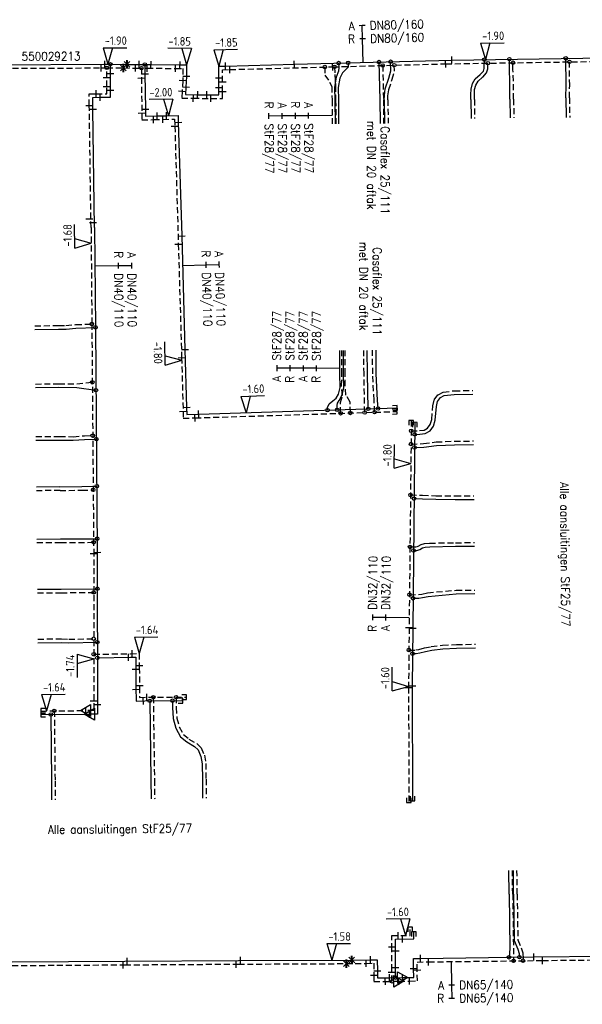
# Model space of a CAD drawing. Header units: millimetres. Extents: x 0 to 118212815, y 0 to 488348790.
# Tile 63 of 143: x 116949411 to 117009046, y 484516855 to 484621191. Entities that reach past the tile are written whole.
import ezdxf
from ezdxf.enums import TextEntityAlignment as Align

# ---------------------------------------------------------------- set-up
doc = ezdxf.new("R2010")
doc.units = ezdxf.units.MM
doc.header["$LTSCALE"] = 200
doc.linetypes.add('HIDDEN2', pattern=[4.7625, 3.175, -1.5875])
for name, color, linetype in [('WW-C-AFSLUITER', 7, 'Continuous'), ('WW-C-mof', 7, 'Continuous'), ('WW-C-tstuk', 7, 'Continuous'), ('WW-C-VERLOOP', 7, 'Continuous'), ('WW-I-diam', 7, 'Continuous'), ('WW-I-info', 7, 'Continuous'), ('WW-I-NAP', 7, 'Continuous'), ('WW-L-aanvoer', 3, 'Continuous'), ('WW-L-retour', 3, 'HIDDEN2')]:
    doc.layers.add(name, color=color, linetype=linetype)
doc.styles.add('DIN17', font='ROMANS.SHX', dxfattribs={"width": 0.9})
doc.styles.add('ISOCP', font='ISOCP.SHX')

# ---------------------------------------------------------------- blocks, each defined once
blk = doc.blocks.new('LR-mof')
at = {"color": 0, "linetype": 'ByBlock', "lineweight": -2}
blk.add_line((0, -0.75), (0, 0.75), dxfattribs=at)
blk = doc.blocks.new('LR-tsb')
blk.add_circle((0, 0), 0.375)
blk = doc.blocks.new('nap1')
at = {"color": 0, "linetype": 'Continuous', "lineweight": -3}
for p, q in [((-1, 3.5), (0, 0)), ((-1, 3.5), (4, 3.5)), ((1, 3.5), (0, 0))]:
    blk.add_line(p, q, dxfattribs=at)
at = {"color": 0, "linetype": 'Continuous', "lineweight": -3, "style": 'ISOCP'}
for tag, p in [('*1', (1.7, 5)), ('*2', (4, 1.5))]:
    blk.add_attdef(tag, text='', height=1.8, dxfattribs=at).set_placement(p, align=Align.MIDDLE)
blk = doc.blocks.new('LR-hyp')
at = {"color": 7, "linetype": 'ByBlock', "lineweight": -3, "style": 'DIN17', "width": 0.9}
blk.add_attdef('*1', text='', height=1.8, dxfattribs=at).set_placement((0, 0), align=Align.MIDDLE)
at = {"color": 7, "linetype": 'ByBlock', "lineweight": -2, "style": 'DIN17', "width": 0.9, "flags": 1}
blk.add_attdef('*2', text='', height=1.8, dxfattribs=at).set_placement((0, -5), align=Align.MIDDLE)
blk = doc.blocks.new('LR-VERL')
at = {"color": 0, "linetype": 'ByBlock', "lineweight": -2}
blk.add_lwpolyline([(1.08, 0), (-1.08, -1.25), (-1.08, 1.25)], close=True, dxfattribs=at)
blk = doc.blocks.new('LR-smof')
at = {"color": 0, "linetype": 'ByBlock', "lineweight": -2}
blk.add_lwpolyline([(1, 0.5), (0, 0.5), (0, -0.5), (1, -0.5)], dxfattribs=at)
blk = doc.blocks.new('nap2')
at = {"color": 0, "linetype": 'Continuous', "lineweight": -3}
for p, q in [((1, 3.5), (-4, 3.5)), ((-1, 3.5), (0, 0)), ((1, 3.5), (0, 0))]:
    blk.add_line(p, q, dxfattribs=at)
at = {"color": 0, "linetype": 'Continuous', "lineweight": -3, "style": 'ISOCP'}
for tag, p in [('*1', (-1.5, 5)), ('*2', (-4, 1.5))]:
    blk.add_attdef(tag, text='', height=1.8, dxfattribs=at).set_placement(p, align=Align.MIDDLE)
blk = doc.blocks.new('LR-AFS-NB')
at = {"color": 0, "lineweight": -3}
for p, q in [((-1, -1), (1, 1)), ((-1, 1), (1, -1))]:
    blk.add_line(p, q, dxfattribs=at)
at = {"color": 0, "lineweight": -3, "const_width": 0.7}
blk.add_lwpolyline([(0, -1.5), (0, 1.5)], dxfattribs=at)
at = {"color": 7, "linetype": 'ByBlock', "lineweight": -2, "style": 'DIN17', "flags": 1}
for tag, height, width, p in [('*1', 2.5, 0.9, (0, 5)), ('*2', 1.8, 0.3, (4.5, 1.5))]:
    blk.add_attdef(tag, text='', height=height, dxfattribs=dict(at, width=width)).set_placement(p, align=Align.MIDDLE)
at = {"color": 0, "linetype": 'ByBlock', "lineweight": -2, "style": 'DIN17', "width": 0.3, "flags": 1}
for tag, p in [('OCODE', (-7.5, -2.5)), ('NCODE', (-2.5, -2.5)), ('BC', (2.5, -2.5)), ('RK', (7.5, -2.5)), ('FABR', (-7.5, -7.5)), ('ST', (-7.5, -5)), ('VCODE', (-2.5, -5)), ('TYPE', (-2.5, -7.5)), ('OPBOUW', (2.5, -7.5)), ('NIVO', (2.5, -5)), ('BEDIEN', (7.5, -7.5)), ('IMM', (7.5, -5)), ('VERTR', (-7.5, -10)), ('OPBLEN', (-2.5, -10)), ('HULPST', (2.5, -10)), ('VERLSP', (7.5, -10)), ('BORDL', (-7.5, -15)), ('DEKM', (-7.5, -12.5)), ('PDATUM', (-2.5, -12.5)), ('BORDX', (-2.5, -15)), ('BORDY', (2.5, -15)), ('OPM', (2.5, -12.5)), ('BORDZ', (7.5, -15)), ('BORD', (7.5, -12.5))]:
    blk.add_attdef(tag, text='', height=1.8, dxfattribs=at).set_placement(p, align=Align.MIDDLE)
blk = doc.blocks.new('LR-DIAB2')
at = {"color": 0, "linetype": 'Continuous', "lineweight": -3}
blk.add_line((0, 5), (0, 7.8), dxfattribs=at)
at = {"color": 0, "lineweight": -3}
blk.add_line((0, 0), (0, 5), dxfattribs=at)
for points in [[(0.61, 7.8), (0, 7.8), (-0.61, 7.8)], [(0.61, 5), (0, 5), (-0.61, 5)]]:
    blk.add_lwpolyline(points, dxfattribs=at)
at = {"color": 1, "lineweight": -3, "style": 'DIN17', "width": 0.9}
for tag, p in [('*1', (-1.61, 7.8)), ('*2', (-1.61, 5.02))]:
    blk.add_attdef(tag, text='', height=1.8, dxfattribs=at).set_placement(p, align=Align.MIDDLE_RIGHT)
for tag, p in [('*11', (1.61, 7.8)), ('*12', (1.61, 5))]:
    blk.add_attdef(tag, text='', height=1.8, dxfattribs=at).set_placement(p, align=Align.MIDDLE_LEFT)
blk = doc.blocks.new('LR-DIAO2')
at = {"color": 0, "lineweight": -3}
blk.add_line((0, 0), (0, -5), dxfattribs=at)
at = {"color": 0, "linetype": 'Continuous', "lineweight": -3}
blk.add_line((0, -5), (0, -7.8), dxfattribs=at)
at = {"color": 0, "lineweight": -3}
for points in [[(0.61, -5), (0, -5), (-0.61, -5)], [(0.61, -7.8), (0, -7.8), (-0.61, -7.8)]]:
    blk.add_lwpolyline(points, dxfattribs=at)
at = {"color": 1, "lineweight": -3, "style": 'DIN17', "width": 0.9}
for tag, p in [('*1', (-1.61, -5)), ('*2', (-1.61, -7.78))]:
    blk.add_attdef(tag, text='', height=1.8, dxfattribs=at).set_placement(p, align=Align.MIDDLE_RIGHT)
for tag, p in [('*11', (1.61, -5)), ('*12', (1.61, -7.8))]:
    blk.add_attdef(tag, text='', height=1.8, dxfattribs=at).set_placement(p, align=Align.MIDDLE_LEFT)
blk = doc.blocks.new('LR-DIAB4')
at = {"color": 0, "linetype": 'Continuous', "lineweight": -3}
for p, q in [((0, 10.6), (0, 13.4)), ((0, 7.8), (0, 10.6)), ((0, 5), (0, 7.8))]:
    blk.add_line(p, q, dxfattribs=at)
at = {"color": 0, "lineweight": -3}
blk.add_line((0, 0), (0, 5), dxfattribs=at)
for points in [[(0.61, 13.4), (0, 13.4), (-0.61, 13.4)], [(0.61, 10.6), (0, 10.6), (-0.61, 10.6)], [(0.61, 7.8), (0, 7.8), (-0.61, 7.8)], [(0.61, 5), (0, 5), (-0.61, 5)]]:
    blk.add_lwpolyline(points, dxfattribs=at)
at = {"color": 1, "lineweight": -3, "style": 'DIN17', "width": 0.9}
for tag, p in [('*1', (-1.61, 13.4)), ('*2', (-1.61, 10.62)), ('*3', (-1.61, 7.82)), ('*4', (-1.61, 5.02))]:
    blk.add_attdef(tag, text='', height=1.8, dxfattribs=at).set_placement(p, align=Align.MIDDLE_RIGHT)
for tag, p in [('*11', (1.61, 13.4)), ('*12', (1.61, 10.6)), ('*13', (1.61, 7.8)), ('*14', (1.61, 5))]:
    blk.add_attdef(tag, text='', height=1.8, dxfattribs=at).set_placement(p, align=Align.MIDDLE_LEFT)
blk = doc.blocks.new('LR-DIAO4')
at = {"color": 0, "lineweight": -3}
blk.add_line((0, 0), (0, -5), dxfattribs=at)
at = {"color": 0, "linetype": 'Continuous', "lineweight": -3}
for p, q in [((0, -5), (0, -7.8)), ((0, -7.8), (0, -10.6)), ((0, -10.6), (0, -13.4))]:
    blk.add_line(p, q, dxfattribs=at)
at = {"color": 0, "lineweight": -3}
for points in [[(0.61, -5), (0, -5), (-0.61, -5)], [(0.61, -7.8), (0, -7.8), (-0.61, -7.8)], [(0.61, -10.6), (0, -10.6), (-0.61, -10.6)], [(0.61, -13.4), (0, -13.4), (-0.61, -13.4)]]:
    blk.add_lwpolyline(points, dxfattribs=at)
at = {"color": 1, "lineweight": -3, "style": 'DIN17', "width": 0.9}
for tag, p in [('*1', (-1.61, -5)), ('*2', (-1.61, -7.78)), ('*3', (-1.61, -10.58)), ('*4', (-1.61, -13.38))]:
    blk.add_attdef(tag, text='', height=1.8, dxfattribs=at).set_placement(p, align=Align.MIDDLE_RIGHT)
for tag, p in [('*11', (1.61, -5)), ('*12', (1.61, -7.8)), ('*13', (1.61, -10.6)), ('*14', (1.61, -13.4))]:
    blk.add_attdef(tag, text='', height=1.8, dxfattribs=at).set_placement(p, align=Align.MIDDLE_LEFT)

msp = doc.modelspace()

# ---------------------------------------------------------------- linework, layer by layer
at = {"layer": 'WW-L-aanvoer'}
for p, q in [((116978522, 484616468), (116995223, 484616911)), ((116995223, 484616911), (117031223, 484617470)), ((116998652, 484616031), (116998663, 484616964)), ((117001315, 484615892), (117001315, 484617006)), ((117007328, 484614236), (117007292, 484617098)), ((116940674, 484616382), (116958326, 484616464)), ((116958326, 484616464), (116959025, 484616467)), ((116959026, 484615504), (116959025, 484616467)), ((116959025, 484616467), (116960778, 484616453)), ((116960778, 484616453), (116962073, 484616443)), ((116962073, 484616443), (116963328, 484616430)), ((116962681, 484616437), (116962692, 484615466)), ((116963328, 484616430), (116966403, 484616399)), ((116966403, 484616399), (116967093, 484616392)), ((116967093, 484616392), (116967081, 484615175)), ((116970532, 484616255), (116971226, 484616274)), ((116970533, 484615041), (116970532, 484616255)), ((116971226, 484616274), (116978522, 484616468)), ((116983222, 484616130), (116983202, 484615730)), ((116983217, 484616593), (116983222, 484616130)), ((116984233, 484616159), (116983622, 484615550)), ((116984230, 484616620), (116984233, 484616159)), ((116987490, 484616706), (116987583, 484612702)), ((116988764, 484615781), (116988726, 484616739)), ((116998560, 484615748), (116998652, 484616031)), ((117001369, 484614677), (117001315, 484615892)), ((116959030, 484613715), (116959026, 484615504)), ((116962692, 484615466), (116962734, 484611717)), ((116967081, 484615175), (116967028, 484614027)), ((116970535, 484614022), (116970533, 484615041)), ((116982968, 484615111), (116982794, 484614028)), ((116983202, 484615730), (116982968, 484615111)), ((116983333, 484614991), (116983173, 484613995)), ((116983622, 484615550), (116983333, 484614991)), ((116988159, 484613878), (116988536, 484614989)), ((116988536, 484614989), (116988764, 484615781)), ((116997400, 484614418), (116997706, 484614920)), ((116997706, 484614920), (116998231, 484615377)), ((116998231, 484615377), (116998560, 484615748)), ((116967028, 484614027), (116966993, 484613250)), ((116970535, 484613233), (116970535, 484614022)), ((116982794, 484614028), (116982808, 484612654)), ((116983173, 484613995), (116983187, 484612658)), ((116988064, 484613166), (116988159, 484613878)), ((116997225, 484613277), (116997259, 484613841)), ((116997259, 484613841), (116997400, 484614418)), ((117001380, 484612775), (117001369, 484614677)), ((117007311, 484612921), (117007328, 484614236)), ((116957171, 484612964), (116957929, 484612966)), ((116957171, 484611707), (116957171, 484612964)), ((116957929, 484612966), (116959036, 484612976)), ((116959036, 484612976), (116959030, 484613715)), ((116966993, 484613250), (116968276, 484613237)), ((116968276, 484613237), (116969231, 484613235)), ((116969231, 484613235), (116970535, 484613233)), ((116987583, 484612702), (116987608, 484610202)), ((116988056, 484612707), (116988064, 484613166)), ((116988056, 484612707), (116988084, 484610207)), ((116997233, 484612733), (116997225, 484613277)), ((116997233, 484612733), (116997252, 484610733)), ((117001380, 484612775), (117001404, 484610775)), ((117007311, 484612921), (117007329, 484610835)), ((116957354, 484599167), (116957171, 484611707)), ((116962734, 484611717), (116962742, 484610960)), ((116982808, 484612654), (116982834, 484610154)), ((116983187, 484612658), (116983213, 484610158)), ((116962742, 484610960), (116963982, 484610989)), ((116963982, 484610989), (116964967, 484611011)), ((116964967, 484611011), (116966202, 484611039)), ((116966202, 484611039), (116966223, 484610320)), ((116966223, 484610320), (116966581, 484598279)), ((116957354, 484599167), (116957441, 484588584)), ((116966581, 484598279), (116966932, 484586237)), ((116951013, 484588363), (116953512, 484588405)), ((116953512, 484588405), (116954322, 484588411)), ((116954322, 484588411), (116955377, 484588498)), ((116955377, 484588498), (116957441, 484588584)), ((116957441, 484588584), (116957634, 484564960)), ((116966932, 484586237), (116967098, 484580111)), ((116983350, 484583623), (116983358, 484586123)), ((116983730, 484583627), (116983738, 484586127)), ((116986287, 484583653), (116986256, 484586153)), ((116987210, 484583662), (116987189, 484586162)), ((116983381, 484582221), (116983350, 484583623)), ((116983762, 484582179), (116983730, 484583627)), ((116986357, 484579955), (116986287, 484583653)), ((116987353, 484580882), (116987210, 484583662)), ((116951075, 484582205), (116953575, 484582236)), ((116953575, 484582236), (116955463, 484582215)), ((116955463, 484582215), (116957495, 484581933)), ((116982958, 484581081), (116983208, 484581512)), ((116983208, 484581512), (116983381, 484582221)), ((116983564, 484581369), (116983762, 484582179)), ((116994414, 484581364), (116995454, 484581491)), ((116995454, 484581491), (116997454, 484581511)), ((116982041, 484580103), (116982199, 484580478)), ((116982199, 484580478), (116982617, 484580818)), ((116982617, 484580818), (116982958, 484581081)), ((116983060, 484580292), (116983105, 484580547)), ((116983105, 484580547), (116983267, 484580856)), ((116983267, 484580856), (116983564, 484581369)), ((116987394, 484579987), (116987353, 484580882)), ((116993576, 484580197), (116993710, 484580749)), ((116993710, 484580749), (116994005, 484581151)), ((116994005, 484581151), (116994414, 484581364)), ((116967098, 484580111), (116967119, 484579352)), ((116967119, 484579352), (116968390, 484579387)), ((116968390, 484579387), (116989446, 484580052)), ((116982044, 484579818), (116982041, 484580103)), ((116983063, 484580072), (116983060, 484580292)), ((116983065, 484579851), (116983063, 484580072)), ((116993462, 484578772), (116993576, 484580197)), ((116991293, 484578523), (116991065, 484556680)), ((116993283, 484578130), (116993462, 484578772)), ((116991280, 484577253), (116991824, 484577265)), ((116991824, 484577265), (116992384, 484577341)), ((116992384, 484577341), (116992909, 484577615)), ((116992909, 484577615), (116993283, 484578130)), ((116951131, 484576631), (116953631, 484576643)), ((116953631, 484576643), (116955094, 484576621)), ((116955094, 484576621), (116956288, 484576716)), ((116956288, 484576716), (116957538, 484576749)), ((116991265, 484575861), (116992233, 484575897)), ((116992233, 484575897), (116993595, 484576067)), ((116993595, 484576067), (116995508, 484576149)), ((116995508, 484576149), (116997508, 484576170)), ((116953681, 484571682), (116951181, 484571657)), ((116953681, 484571682), (116956000, 484571711)), ((116956000, 484571711), (116957579, 484571762)), ((116991209, 484570444), (116992093, 484570434)), ((116992093, 484570434), (116993508, 484570370)), ((116993508, 484570370), (116995567, 484570350)), ((116995567, 484570350), (116997567, 484570365)), ((116951237, 484566158), (116953736, 484566183)), ((116953736, 484566183), (116957624, 484566191)), ((116957634, 484564960), (116957645, 484547603)), ((116991151, 484564943), (116991522, 484564943)), ((116991522, 484564943), (116991809, 484565045)), ((116991809, 484565045), (116992098, 484565217)), ((116992098, 484565217), (116992390, 484565295)), ((116992390, 484565295), (116992885, 484565349)), ((116992885, 484565349), (116995618, 484565386)), ((116995618, 484565386), (116997617, 484565408)), ((116951291, 484560834), (116953791, 484560847)), ((116953791, 484560847), (116957637, 484560894)), ((116991099, 484559880), (116991723, 484559888)), ((116991723, 484559888), (116992091, 484559953)), ((116992091, 484559953), (116992711, 484560086)), ((116992711, 484560086), (116995668, 484560351)), ((116995668, 484560351), (116997667, 484560372)), ((116991065, 484556680), (116991012, 484550579)), ((116951348, 484555174), (116953847, 484555203)), ((116953847, 484555203), (116954611, 484555155)), ((116954611, 484555155), (116957640, 484555229)), ((116992413, 484554253), (116993079, 484554389)), ((116993079, 484554389), (116994255, 484554521)), ((116994255, 484554521), (116995727, 484554607)), ((116995727, 484554607), (116997725, 484554630)), ((116957642, 484553576), (116961148, 484553624)), ((116961148, 484553624), (116961709, 484553632)), ((116961709, 484553632), (116961710, 484552551)), ((116991042, 484554019), (116991443, 484554020)), ((116991443, 484554020), (116991821, 484554091)), ((116991821, 484554091), (116992413, 484554253)), ((116961710, 484552551), (116961730, 484550451)), ((116961730, 484550451), (116961744, 484548994)), ((116991012, 484550579), (116991037, 484538424)), ((116961744, 484548994), (116962675, 484549003)), ((116962675, 484549003), (116966710, 484549032)), ((116963194, 484549007), (116963311, 484540636)), ((116965610, 484549024), (116965615, 484548296)), ((116965615, 484548296), (116965693, 484547124)), ((116951655, 484547555), (116956786, 484547603)), ((116952707, 484547564), (116952778, 484540530)), ((116957645, 484547603), (116956786, 484547603)), ((116965693, 484547124), (116965970, 484546108)), ((116965970, 484546108), (116966471, 484545214)), ((116966471, 484545214), (116967134, 484544656)), ((116967134, 484544656), (116967943, 484544175)), ((116967943, 484544175), (116968334, 484543806)), ((116968334, 484543806), (116968619, 484543128)), ((116968619, 484543128), (116968767, 484542338)), ((116968767, 484542338), (116968779, 484540691)), ((116952778, 484540530), (116952798, 484538529)), ((116963311, 484540636), (116963338, 484538636)), ((116968779, 484540691), (116968794, 484538691)), ((117001284, 484528524), (117001274, 484531019)), ((117001764, 484528527), (117001742, 484531024)), ((117001284, 484528524), (117001366, 484522778)), ((117001764, 484528527), (117001834, 484523601)), ((116991191, 484523790), (116991178, 484524548)), ((116989228, 484523756), (116991191, 484523790)), ((116989246, 484522713), (116989228, 484523756)), ((117001834, 484523601), (117002224, 484522706)), ((116989233, 484520463), (116989246, 484522713)), ((117001366, 484522778), (117001280, 484521836)), ((117002224, 484522706), (117002369, 484522249)), ((117002369, 484522249), (117002376, 484521849)), ((117003895, 484521868), (117015924, 484521992)), ((116948601, 484521342), (116960564, 484521420)), ((116960564, 484521420), (116972586, 484521492)), ((116972586, 484521492), (116984618, 484521550)), ((116984618, 484521550), (116986595, 484521576)), ((116986595, 484521576), (116987316, 484521585)), ((116987316, 484521585), (116987330, 484520392)), ((116991140, 484521705), (116991894, 484521718)), ((116991159, 484520649), (116991140, 484521705)), ((116991894, 484521718), (117003895, 484521868)), ((116987330, 484520392), (116987339, 484519645)), ((116989246, 484519675), (116989233, 484520463)), ((116991175, 484519709), (116991159, 484520649)), ((116987339, 484519645), (116988619, 484519665)), ((116988619, 484519665), (116990008, 484519688)), ((116990008, 484519688), (116991175, 484519709))]:
    msp.add_line(p, q, dxfattribs=at)
at = {"layer": 'WW-L-retour'}
for p, q in [((116994567, 484616516), (117030626, 484617087)), ((116941029, 484616004), (116958045, 484616083)), ((116958045, 484616083), (116958645, 484616085)), ((116958647, 484615054), (116958645, 484616085)), ((116958645, 484616085), (116960401, 484616075)), ((116960401, 484616075), (116961676, 484616067)), ((116961676, 484616067), (116962926, 484616054)), ((116962305, 484616061), (116962317, 484615016)), ((116962926, 484616054), (116965934, 484616024)), ((116965934, 484616024), (116966710, 484616016)), ((116966710, 484616016), (116966687, 484614729)), ((116970912, 484615885), (116971679, 484615906)), ((116970914, 484614604), (116970912, 484615885)), ((116971679, 484615906), (116982575, 484616196)), ((116981748, 484616174), (116981772, 484615297)), ((116982575, 484616196), (116994567, 484616516)), ((116982783, 484616202), (116982805, 484615373)), ((116987887, 484616338), (116987963, 484612706)), ((116989146, 484615735), (116989121, 484616371)), ((116998898, 484615556), (116999031, 484615970)), ((116999031, 484615970), (116999038, 484616587)), ((117001695, 484615900), (117001695, 484616629)), ((117001749, 484614686), (117001695, 484615900)), ((117007708, 484614236), (117007677, 484616724)), ((116958648, 484614114), (116958647, 484615054)), ((116962317, 484615016), (116962358, 484611302)), ((116981772, 484615297), (116982265, 484614567)), ((116982805, 484615373), (116982847, 484614742)), ((116988531, 484613791), (116988899, 484614876)), ((116988899, 484614876), (116989146, 484615735)), ((116998000, 484614672), (116998499, 484615106)), ((116998499, 484615106), (116998898, 484615556)), ((116958653, 484613352), (116958648, 484614114)), ((116966687, 484614729), (116966629, 484613582)), ((116970915, 484613572), (116970914, 484614604)), ((116982265, 484614567), (116982498, 484614114)), ((116982498, 484614114), (116982517, 484612651)), ((116982847, 484614742), (116982878, 484614175)), ((116982878, 484614175), (116982897, 484612655)), ((116988444, 484613138), (116988531, 484613791)), ((116997605, 484613268), (116997636, 484613784)), ((116997636, 484613784), (116997755, 484614270)), ((116997755, 484614270), (116998000, 484614672)), ((117001760, 484612779), (117001749, 484614686)), ((117007691, 484612924), (117007708, 484614236)), ((116956791, 484612103), (116956791, 484613344)), ((116956791, 484613344), (116957525, 484613344)), ((116957525, 484613344), (116958653, 484613352)), ((116966629, 484613582), (116966593, 484612874)), ((116966593, 484612874), (116967812, 484612860)), ((116967812, 484612860), (116969685, 484612856)), ((116969685, 484612856), (116970916, 484612853)), ((116970916, 484612853), (116970915, 484613572)), ((116987963, 484612706), (116987988, 484610206)), ((116988436, 484612711), (116988444, 484613138)), ((116988436, 484612711), (116988464, 484610211)), ((116997613, 484612737), (116997605, 484613268)), ((116997613, 484612737), (116997632, 484610737)), ((117001760, 484612779), (117001784, 484610779)), ((117007691, 484612924), (117007709, 484610839)), ((116956974, 484599164), (116956791, 484612103)), ((116982517, 484612651), (116982541, 484610151)), ((116982897, 484612655), (116982921, 484610155)), ((116962358, 484611302), (116962367, 484610572)), ((116963586, 484610599), (116964585, 484610622)), ((116964585, 484610622), (116965833, 484610651)), ((116965833, 484610651), (116965855, 484609908)), ((116962367, 484610572), (116963586, 484610599)), ((116965855, 484609908), (116966226, 484597410)), ((116956974, 484599164), (116957058, 484588945)), ((116966226, 484597410), (116966576, 484585381)), ((116951009, 484588743), (116953508, 484588785)), ((116953508, 484588785), (116954304, 484588791)), ((116954304, 484588791), (116955353, 484588878)), ((116955353, 484588878), (116957058, 484588948)), ((116957058, 484588945), (116957254, 484564959)), ((116983567, 484583625), (116983568, 484586125)), ((116983911, 484583629), (116983921, 484586129)), ((116985907, 484583649), (116985876, 484586149)), ((116986830, 484583658), (116986809, 484586158)), ((116966576, 484585381), (116966729, 484579699)), ((116983525, 484582382), (116983567, 484583625)), ((116983905, 484582398), (116983911, 484583629)), ((116985984, 484579563), (116985907, 484583649)), ((116986973, 484580864), (116986830, 484583658)), ((116951071, 484582585), (116953571, 484582616)), ((116953571, 484582616), (116955468, 484582595)), ((116955468, 484582595), (116957108, 484582772)), ((116983615, 484581356), (116983525, 484582382)), ((116983991, 484581414), (116983905, 484582398)), ((116984432, 484580673), (116983991, 484581414)), ((116993359, 484580913), (116993750, 484581447)), ((116993750, 484581447), (116994300, 484581733)), ((116994300, 484581733), (116995450, 484581873)), ((116995450, 484581873), (116997450, 484581893)), ((116983405, 484580630), (116983615, 484581356)), ((116983431, 484579482), (116983405, 484580630)), ((116984458, 484579515), (116984432, 484580673)), ((116987031, 484579596), (116986973, 484580864)), ((116993200, 484580258), (116993359, 484580913)), ((116966729, 484579699), (116966749, 484578962)), ((116968001, 484578995), (116989408, 484579671)), ((116993087, 484578839), (116993200, 484580258)), ((116966749, 484578962), (116968001, 484578995)), ((116990919, 484578717), (116990686, 484556740)), ((116992654, 484577911), (116992935, 484578298)), ((116992935, 484578298), (116993087, 484578839)), ((116990907, 484577624), (116991794, 484577644)), ((116991794, 484577644), (116992267, 484577709)), ((116992267, 484577709), (116992654, 484577911)), ((116951127, 484577011), (116953627, 484577023)), ((116953627, 484577023), (116955082, 484577001)), ((116955082, 484577001), (116956268, 484577096)), ((116956268, 484577096), (116957155, 484577119)), ((116990892, 484576227), (116992202, 484576276)), ((116992202, 484576276), (116993563, 484576446)), ((116993563, 484576446), (116995504, 484576529)), ((116995504, 484576529), (116997504, 484576550)), ((116953684, 484571302), (116951185, 484571277)), ((116953684, 484571302), (116956008, 484571331)), ((116956008, 484571331), (116957202, 484571369)), ((116990835, 484570828), (116992103, 484570814)), ((116992103, 484570814), (116993518, 484570750)), ((116993518, 484570750), (116995563, 484570730)), ((116995563, 484570730), (116997563, 484570745)), ((116951241, 484565778), (116953740, 484565803)), ((116953740, 484565803), (116957247, 484565810)), ((116992862, 484565729), (116995614, 484565766)), ((116995614, 484565766), (116997613, 484565788)), ((116957254, 484564959), (116957265, 484547983)), ((116990777, 484565323), (116991456, 484565323)), ((116991456, 484565323), (116991647, 484565391)), ((116991647, 484565391), (116991949, 484565570)), ((116991949, 484565570), (116992319, 484565670)), ((116992319, 484565670), (116992862, 484565729)), ((116992654, 484560462), (116995664, 484560732)), ((116995664, 484560732), (116997664, 484560753)), ((116951295, 484560454), (116953795, 484560467)), ((116953795, 484560467), (116957257, 484560510)), ((116990723, 484560255), (116991687, 484560268)), ((116991687, 484560268), (116992019, 484560326)), ((116992019, 484560326), (116992654, 484560462)), ((116990686, 484556740), (116990631, 484550425)), ((116951344, 484555554), (116953844, 484555584)), ((116953844, 484555584), (116954618, 484555535)), ((116954618, 484555535), (116957260, 484555599)), ((116990666, 484554398), (116991407, 484554400)), ((116991407, 484554400), (116991735, 484554461)), ((116991735, 484554461), (116992324, 484554623)), ((116992324, 484554623), (116993019, 484554764)), ((116993019, 484554764), (116994223, 484554899)), ((116994223, 484554899), (116995723, 484554988)), ((116995723, 484554988), (116997722, 484555010)), ((116957261, 484553951), (116961142, 484554004)), ((116961142, 484554004), (116962089, 484554017)), ((116962089, 484554017), (116962090, 484552553)), ((116962090, 484552553), (116962110, 484550454)), ((116962110, 484550454), (116962120, 484549378)), ((116990631, 484550425), (116990658, 484538230)), ((116962120, 484549378), (116963068, 484549387)), ((116963068, 484549387), (116967102, 484549414)), ((116963569, 484549391), (116963691, 484540640)), ((116965987, 484549407), (116965995, 484548310)), ((116965995, 484548310), (116966070, 484547188)), ((116951652, 484547935), (116956383, 484547982)), ((116953083, 484547949), (116953158, 484540534)), ((116957265, 484547983), (116956383, 484547982)), ((116966070, 484547188), (116966325, 484546253)), ((116966325, 484546253), (116966768, 484545460)), ((116966768, 484545460), (116967355, 484544967)), ((116967355, 484544967), (116968173, 484544480)), ((116968173, 484544480), (116968653, 484544027)), ((116968653, 484544027), (116968985, 484543238)), ((116968985, 484543238), (116969147, 484542375)), ((116969147, 484542375), (116969159, 484540695)), ((116953158, 484540534), (116953178, 484538533)), ((116963691, 484540640), (116963718, 484538640)), ((116969159, 484540695), (116969174, 484538695)), ((117001664, 484528526), (117001654, 484531023)), ((117002144, 484528528), (117002122, 484531028)), ((117001664, 484528526), (117001764, 484521461)), ((117002144, 484528528), (117002213, 484523683)), ((116988841, 484524129), (116990804, 484524163)), ((116988866, 484522711), (116988841, 484524129)), ((116990804, 484524163), (116990789, 484525030)), ((117002213, 484523683), (117002580, 484522840)), ((116988853, 484520461), (116988866, 484522711)), ((117002580, 484522840), (117002748, 484522312)), ((117002748, 484522312), (117002763, 484521473)), ((116948603, 484520962), (116960566, 484521040)), ((116960566, 484521040), (116972588, 484521112)), ((116972588, 484521112), (116984025, 484521167)), ((116984025, 484521167), (116986148, 484521192)), ((116986148, 484521192), (116986940, 484521201)), ((116986940, 484521201), (116986956, 484519940)), ((116991527, 484521331), (116992742, 484521350)), ((116991542, 484520486), (116991527, 484521331)), ((116992742, 484521350), (117004814, 484521499)), ((117004814, 484521499), (117016737, 484521622)), ((116986956, 484519940), (116986964, 484519258)), ((116988872, 484519289), (116988853, 484520461)), ((116991562, 484519335), (116991542, 484520486)), ((116986964, 484519258), (116988173, 484519278)), ((116988173, 484519278), (116989584, 484519301)), ((116989584, 484519301), (116990735, 484519321)), ((116990735, 484519321), (116991562, 484519335))]:
    msp.add_line(p, q, dxfattribs=at)

# ---------------------------------------------------------------- block references
at = {"layer": 'WW-C-AFSLUITER', "linetype": 'Continuous', "xscale": 300, "yscale": 300, "zscale": 300}
for p, rotation in [((116960778, 484616453), 359.5423), ((116960401, 484616075), 359.6482), ((116984618, 484521550), 0.7538), ((116984025, 484521167), 0.6637000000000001)]:
    msp.add_blockref('LR-AFS-NB', p, dxfattribs=dict(at, rotation=rotation))
at = {"layer": 'WW-C-mof', "linetype": 'Continuous'}
for name, p, xscale, yscale, zscale, rotation in [('LR-mof', (116994567, 484616516), 500, 500, 500, 1.5286), ('LR-mof', (116995223, 484616911), 500, 500, 500, 0.9000000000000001), ('LR-mof', (116958045, 484616083), 500, 500, 500, 0.2654), ('LR-mof', (116958442, 484616465), 500, 500, 500, 0.2654), ('LR-mof', (116961676, 484616067), 500, 500, 500, 359.4232000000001), ('LR-mof', (116962066, 484616443), 500, 500, 500, 359.4232000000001), ('LR-mof', (116962926, 484616054), 500, 500, 500, 359.4232000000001), ('LR-mof', (116963328, 484616430), 500, 500, 500, 359.4232000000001), ('LR-mof', (116965934, 484616024), 500, 500, 500, 359.4232000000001), ('LR-mof', (116966403, 484616399), 500, 500, 500, 359.4232000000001), ('LR-mof', (116971226, 484616274), 500, 500, 500, 1.5286), ('LR-mof', (116971679, 484615906), 500, 500, 500, 1.5286), ('LR-mof', (116978522, 484616468), 500, 500, 500, 1.5286), ('LR-mof', (116982575, 484616196), 500, 500, 500, 1.5286), ('LR-mof', (116958647, 484615054), 500, 500, 500, 270.0687), ('LR-mof', (116959026, 484615504), 500, 500, 500, 270.0687), ('LR-mof', (116962317, 484615016), 500, 500, 500, 270.6431), ('LR-mof', (116962692, 484615466), 500, 500, 500, 270.6431), ('LR-mof', (116967081, 484615175), 500, 500, 500, 89.42319999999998), ('LR-mof', (116970533, 484615041), 500, 500, 500, 270.0651), ('LR-mof', (116958648, 484614114), 500, 500, 500, 270.0687), ('LR-mof', (116966687, 484614729), 500, 500, 500, 87.1147), ('LR-mof', (116967032, 484614027), 500, 500, 500, 87.1147), ('LR-mof', (116970535, 484614022), 500, 500, 500, 270.0651), ('LR-mof', (116970914, 484614604), 500, 500, 500, 270.0651), ('LR-mof', (116957525, 484613344), 500, 500, 500, 0.0083), ('LR-mof', (116957929, 484612966), 500, 500, 500, 0.5142), ('LR-mof', (116959030, 484613715), 500, 500, 500, 270.5142), ('LR-mof', (116966629, 484613582), 500, 500, 500, 87.1147), ('LR-mof', (116967812, 484612860), 500, 500, 500, 359.311), ('LR-mof', (116968276, 484613237), 500, 500, 500, 359.9177), ('LR-mof', (116969231, 484613235), 500, 500, 500, 359.9177), ('LR-mof', (116969685, 484612854), 500, 500, 500, 359.9177), ('LR-mof', (116970915, 484613572), 500, 500, 500, 270.0651), ('LR-mof', (116956791, 484612103), 500, 500, 500, 270.0083), ('LR-mof', (116957171, 484611707), 500, 500, 500, 270.0083), ('LR-mof', (116962734, 484611717), 500, 500, 500, 270.6431), ('LR-mof', (116962358, 484611302), 500, 500, 500, 270.6431), ('LR-mof', (116963586, 484610599), 500, 500, 500, 1.3074), ('LR-mof', (116963982, 484610989), 500, 500, 500, 1.3074), ('LR-mof', (116964585, 484610622), 500, 500, 500, 1.3074), ('LR-mof', (116964967, 484611011), 500, 500, 500, 1.3074), ('LR-mof', (116965854, 484609908), 500, 500, 500, 271.7005), ('LR-mof', (116966223, 484610320), 500, 500, 500, 271.7005), ('LR-mof', (116956793, 484600103), 499.9999999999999, 499.9999999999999, 499.9999999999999, 270.0083), ('LR-mof', (116957173, 484599707), 499.9999999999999, 499.9999999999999, 499.9999999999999, 270.0083), ('LR-mof', (116966581, 484598279), 500, 500, 500, 271.7005), ('LR-mof', (116966226, 484597410), 500, 500, 500, 271.6711), ('LR-mof', (116966932, 484586237), 500, 500, 500, 271.6711), ('LR-mof', (116966576, 484585381), 500, 500, 500, 271.5428), ('LR-mof', (116966729, 484579699), 500, 500, 500, 271.5428), ('LR-mof', (116967098, 484580111), 500, 500, 500, 271.5428), ('LR-mof', (116968001, 484578995), 500, 500, 500, 1.5428), ('LR-mof', (116968390, 484579387), 500, 500, 500, 1.8096), ('LR-smof', (116989408, 484579671), 500, 500, 500, 181.8096), ('LR-smof', (116989446, 484580052), 500, 500, 500, 181.8096), ('LR-smof', (116990919, 484578717), 500, 500, 500, 269.3934), ('LR-smof', (116991293, 484578523), 500, 500, 500, 269.4031), ('LR-mof', (116957634, 484564750), 500, 500, 500, 270.5510091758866), ('LR-mof', (116957255, 484564627), 500, 500, 500, 270.0361), ('LR-mof', (116990686, 484556740), 500, 500, 500, 89.4031), ('LR-mof', (116991065, 484556680), 500, 500, 500, 89.4983), ('LR-mof', (116961343, 484554007), 500, 500, 500, 0.779), ('LR-mof', (116960951, 484553621), 500, 500, 500, 0.779), ('LR-mof', (116961712, 484552370), 500, 500, 500, 270.5485), ('LR-mof', (116962090, 484552773), 500, 500, 500, 270.0321), ('LR-mof', (116961732, 484550233), 500, 500, 500, 270.5485), ('LR-mof', (116962108, 484550634), 500, 500, 500, 270.5485), ('LR-mof', (116990631, 484550425), 500, 500, 500, 270.1241000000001), ('LR-mof', (116991012, 484550579), 500, 500, 500, 89.4983), ('LR-mof', (116962517, 484549002), 500, 500, 500, 0.5485), ('LR-mof', (116962897, 484549386), 500, 500, 500, 0.5485), ('LR-smof', (116966710, 484549032), 500, 500, 500, 180.3913), ('LR-smof', (116967102, 484549414), 500, 500, 500, 180.3913), ('LR-smof', (116951652, 484547935), 500, 500, 500, 0.5485), ('LR-smof', (116951655, 484547555), 500, 500, 500, 0.535), ('LR-smof', (116990658, 484538230), 500, 500, 500, 90.1241), ('LR-smof', (116991037, 484538424), 500, 500, 500, 90.1241), ('LR-mof', (116989529, 484524141), 500, 500, 500, 0.9954), ('LR-mof', (116989993, 484523769), 500, 500, 500, 0.9954), ('LR-smof', (116990789, 484525030), 500, 500, 500, 270.9954), ('LR-smof', (116991178, 484524548), 500, 500, 500, 270.9954), ('LR-mof', (116986595, 484521576), 500, 500, 500, 0.7538), ('LR-mof', (116988862, 484522938), 500, 500, 500, 270.9954), ('LR-mof', (116989245, 484522490), 500, 500, 500, 89.66469999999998), ('LR-mof', (116991894, 484521718), 500, 500, 500, 0.9954), ('LR-mof', (117003895, 484521868), 500, 500, 500, 0.7089000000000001), ('LR-mof', (116960370, 484521039), 500, 500, 500, 0.3744), ('LR-mof', (116960805, 484521422), 500, 500, 500, 0.3405), ('LR-mof', (116972369, 484521111), 500, 500, 500, 0.3405), ('LR-mof', (116972810, 484521493), 500, 500, 500, 0.2766), ('LR-mof', (116986148, 484521192), 500, 500, 500, 0.6637), ('LR-mof', (116992742, 484521350), 500, 500, 500, 0.7089000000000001), ('LR-mof', (117004814, 484521499), 500, 500, 500, 0.585), ('LR-mof', (116986956, 484519940), 500, 500, 500, 270.6968), ('LR-mof', (116987330, 484520392), 500, 500, 500, 270.6968), ('LR-mof', (116988856, 484520261), 500, 500, 500, 270.9435), ('LR-mof', (116988619, 484519665), 500, 500, 500, 0.9244), ('LR-mof', (116989234, 484520710), 500, 500, 500, 89.66469999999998), ('LR-mof', (116991159, 484520649), 500, 500, 500, 270.9954), ('LR-mof', (116991542, 484520486), 500, 500, 500, 270.9954), ('LR-mof', (116988173, 484519278), 500, 500, 500, 0.9244), ('LR-mof', (116990735, 484519321), 500, 500, 500, 0.997)]:
    msp.add_blockref(name, p, dxfattribs=dict(at, xscale=xscale, yscale=yscale, zscale=zscale, rotation=rotation))
at = {"layer": 'WW-C-mof', "xscale": 500, "yscale": 500, "zscale": 500}
for p, rotation in [((116956383, 484547982), 180.0361), ((116957264, 484548983), 90.03613692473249), ((116957645, 484548603), 90.03613692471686), ((116956786, 484547603), 180.0361), ((116990008, 484519688), 0.9244), ((116989584, 484519301), 0.9244)]:
    msp.add_blockref('LR-mof', p, dxfattribs=dict(at, rotation=rotation))
at = {"layer": 'WW-C-tstuk', "linetype": 'Continuous', "xscale": 500, "yscale": 500, "zscale": 500}
for p, rotation in [((116987490, 484616706), 181.5181), ((116988726, 484616739), 181.5181), ((116998663, 484616964), 269.3341), ((117001315, 484617006), 269.9977), ((117007292, 484617098), 270.7191), ((117007677, 484616724), 270.7191), ((116958645, 484616085), 270.0687), ((116959025, 484616467), 270.0687028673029), ((116962305, 484616061), 270.6431), ((116962681, 484616437), 270.6431), ((116981748, 484616174), 181.5286), ((116982783, 484616202), 1.5286), ((116983217, 484616593), 1.5181), ((116984230, 484616620), 1.5181), ((116987887, 484616338), 1.5286), ((116989121, 484616371), 181.5286), ((116999038, 484616587), 269.3341), ((117001695, 484616629), 269.9977), ((116957058, 484588948), 270.4693), ((116957441, 484588584), 270.4693), ((116957108, 484582772), 270.4693), ((116957495, 484581933), 90.4693), ((116982044, 484579818), 181.8096), ((116983065, 484579851), 181.8096), ((116983431, 484579482), 181.8071), ((116984458, 484579515), 181.8071), ((116985984, 484579563), 91.08019999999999), ((116986357, 484579955), 91.08019999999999), ((116987031, 484579596), 92.6016), ((116987394, 484579987), 92.6016), ((116957155, 484577119), 90.4693), ((116990907, 484577624), 1.2966), ((116991280, 484577253), 1.2966), ((116957538, 484576749), 90.4693), ((116990892, 484576227), 2.1552), ((116991265, 484575861), 2.1552), ((116957202, 484571369), 90.4693), ((116957579, 484571762), 90.4693), ((116990835, 484570828), 359.3934), ((116991209, 484570444), 359.3934), ((116957247, 484565810), 90.4693), ((116957624, 484566191), 90.4693), ((116990777, 484565323), 0.0215), ((116991151, 484564943), 0.0215), ((116957257, 484560510), 270.0361), ((116957637, 484560894), 270.0361), ((116990723, 484560255), 0.7766), ((116991099, 484559880), 0.7766), ((116957260, 484555599), 90.03610000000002), ((116957640, 484555229), 90.03610000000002), ((116990666, 484554398), 0.1543), ((116957261, 484553951), 90.03610000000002), ((116957642, 484553576), 90.03610000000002), ((116991042, 484554019), 0.1543), ((116963194, 484549007), 0.4024), ((116963569, 484549391), 0.387), ((116965610, 484549024), 180.4024), ((116965987, 484549407), 180.387), ((116953083, 484547949), 0.5773), ((116952707, 484547564), 0.535), ((117001280, 484521836), 84.81630000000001), ((117002376, 484521849), 90.9786), ((117001764, 484521461), 90.8159), ((117002763, 484521473), 90.9786), ((116989246, 484519675), 0.9244), ((116988872, 484519289), 0.9244)]:
    msp.add_blockref('LR-tsb', p, dxfattribs=dict(at, rotation=rotation))
at = {"layer": 'WW-C-VERLOOP', "linetype": 'Continuous', "xscale": 500, "yscale": 500, "zscale": 500}
for p, rotation in [((116956383, 484547982), 180.0361), ((116956786, 484547603), 180.0361), ((116989584, 484519301), 0.9244), ((116990008, 484519688), 0.9244)]:
    msp.add_blockref('LR-VERL', p, dxfattribs=dict(at, rotation=rotation))
at = {"layer": 'WW-I-diam', "linetype": 'Continuous', "xscale": 500, "yscale": 500, "zscale": 500}
for name, p, rotation, values in [('LR-DIAB2', (116985819, 484616662), 1.518126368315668, {'*1': 'A', '*11': 'DN80/160', '*2': 'R', '*12': 'DN80/160'}), ('LR-DIAO4', (116982533, 484611042), 270.5459043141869, {'*1': 'A', '*11': 'StF28/77', '*2': 'R', '*12': 'StF28/77', '*3': 'A', '*13': 'StF28/77', '*4': 'R', '*14': 'StF28/77'}), ('LR-DIAB2', (116957387, 484595106), 270.4692696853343, {'*1': 'A', '*11': 'DN40/110', '*2': 'R', '*12': 'DN40/110'}), ('LR-DIAB2', (116966672, 484595138), 271.6722876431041, {'*1': 'A', '*11': 'DN40/110', '*2': 'R', '*12': 'DN40/110'}), ('LR-DIAB4', (116983352, 484584244), 89.8144907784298, {'*1': 'A', '*11': 'StF28/77', '*2': 'R', '*12': 'StF28/77', '*3': 'A', '*13': 'StF28/77', '*4': 'R', '*14': 'StF28/77'}), ('LR-DIAB2', (116990697, 484557813), 89.393395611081, {'*1': 'R', '*11': 'DN32/110', '*2': 'A', '*12': 'DN32/110'}), ('LR-DIAO2', (116995161, 484521380), 0.704340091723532, {'*1': 'A', '*11': 'DN65/140', '*2': 'R', '*12': 'DN65/140'})]:
    msp.add_blockref(name, p, dxfattribs=dict(at, rotation=rotation)).add_auto_attribs(values)
at = {"layer": 'WW-I-info', "linetype": 'Continuous'}
ref = msp.add_blockref('LR-hyp', (116952738, 484617317), dxfattribs=dict(at, xscale=500.0000000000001, yscale=500.0000000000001, zscale=500.0000000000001, rotation=0.2654))
ref.add_attrib('*1', '550029213', dxfattribs={"layer": '0', "color": 0, "linetype": 'ByBlock', "lineweight": -3, "height": 900, "rotation": 0.2654, "style": 'DIN17', "width": 0.9}).set_placement((116952738, 484617317), align=Align.MIDDLE)
at = {"layer": 'WW-I-NAP', "linetype": 'Continuous'}
ref = msp.add_blockref('nap1', (116998786, 484616966), dxfattribs=dict(at, xscale=500, yscale=500, zscale=500, rotation=0.8891085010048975))
ref.add_attrib('*1', '-1.90', dxfattribs={"layer": '0', "color": 1, "linetype": 'Continuous', "lineweight": -3, "height": 900, "rotation": 0.88911, "style": 'ISOCP'}).set_placement((116999597, 484619479), align=Align.MIDDLE)
ref = msp.add_blockref('nap1', (116958760, 484616466), dxfattribs=dict(at, xscale=500, yscale=500, zscale=500, rotation=0.265386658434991))
ref.add_attrib('*1', '-1.90', dxfattribs={"layer": '0', "color": 1, "linetype": 'Continuous', "lineweight": -3, "height": 900, "rotation": 0.26539, "style": 'ISOCP'}).set_placement((116959599, 484618970), align=Align.MIDDLE)
ref = msp.add_blockref('nap2', (116967093, 484616392), dxfattribs=dict(at, xscale=500, yscale=500, zscale=500, rotation=359.4231534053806))
ref.add_attrib('*1', '-1.85', dxfattribs={"layer": '0', "color": 1, "linetype": 'Continuous', "lineweight": -3, "height": 900, "rotation": 359.42315, "style": 'ISOCP'}).set_placement((116966369, 484618900), align=Align.MIDDLE)
ref = msp.add_blockref('nap1', (116970532, 484616255), dxfattribs=dict(at, xscale=500, yscale=500, zscale=500, rotation=1.528599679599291))
ref.add_attrib('*1', '-1.85', dxfattribs={"layer": '0', "color": 1, "linetype": 'Continuous', "lineweight": -3, "height": 900, "rotation": 1.5286, "style": 'ISOCP'}).set_placement((116971315, 484618777), align=Align.MIDDLE)
ref = msp.add_blockref('nap2', (116965177, 484611016), dxfattribs=dict(at, xscale=500, yscale=500, zscale=500, rotation=1.307441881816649))
ref.add_attrib('*1', '-2.00', dxfattribs={"layer": '0', "color": 1, "linetype": 'Continuous', "lineweight": -3, "height": 900, "rotation": 1.30744, "style": 'ISOCP'}).set_placement((116964370, 484613498), align=Align.MIDDLE)
ref = msp.add_blockref('nap1', (116956988, 484597502), dxfattribs=dict(at, xscale=500, yscale=500, zscale=500, rotation=90.46926968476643))
ref.add_attrib('*1', '-1.68', dxfattribs={"layer": '0', "color": 1, "linetype": 'Continuous', "lineweight": -3, "height": 900, "rotation": 90.46927, "style": 'ISOCP'}).set_placement((116954481, 484598332), align=Align.MIDDLE)
ref = msp.add_blockref('nap1', (116966583, 484585120), dxfattribs=dict(at, xscale=500, yscale=500, zscale=500, rotation=91.54281488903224))
ref.add_attrib('*1', '-1.80', dxfattribs={"layer": '0', "color": 1, "linetype": 'Continuous', "lineweight": -3, "height": 900, "rotation": 271.54281, "style": 'ISOCP'}).set_placement((116964061, 484585902), align=Align.MIDDLE)
ref = msp.add_blockref('nap1', (116973405, 484579545), dxfattribs=dict(at, xscale=500, yscale=500, zscale=500, rotation=1.809606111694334))
ref.add_attrib('*1', '-1.60', dxfattribs={"layer": '0', "color": 1, "linetype": 'Continuous', "lineweight": -3, "height": 900, "rotation": 1.80961, "style": 'ISOCP'}).set_placement((116974176, 484582071), align=Align.MIDDLE)
ref = msp.add_blockref('nap1', (116990870, 484574150), dxfattribs=dict(at, xscale=500, yscale=500, zscale=500, rotation=89.39339561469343))
ref.add_attrib('*1', '-1.80', dxfattribs={"layer": '0', "color": 1, "linetype": 'Continuous', "lineweight": -3, "height": 900, "rotation": 89.3934, "style": 'ISOCP'}).set_placement((116988379, 484575026), align=Align.MIDDLE)
ref = msp.add_blockref('nap1', (116962089, 484554017), dxfattribs=dict(at, xscale=500, yscale=500, zscale=500, rotation=0.7790167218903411))
ref.add_attrib('*1', '-1.64', dxfattribs={"layer": '0', "color": 1, "linetype": 'Continuous', "lineweight": -3, "height": 900, "rotation": 0.77902, "style": 'ISOCP'}).set_placement((116962905, 484556528), align=Align.MIDDLE)
ref = msp.add_blockref('nap2', (116957262, 484553476), dxfattribs=dict(at, xscale=500, yscale=500, zscale=500, rotation=90.0361369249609))
ref.add_attrib('*1', '-1.74', dxfattribs={"layer": '0', "color": 1, "linetype": 'Continuous', "lineweight": -3, "height": 900, "rotation": 90.03614, "style": 'ISOCP'}).set_placement((116954762, 484552725), align=Align.MIDDLE)
ref = msp.add_blockref('nap1', (116990632, 484550548), dxfattribs=dict(at, xscale=500, yscale=500, zscale=500, rotation=89.50490684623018))
ref.add_attrib('*1', '-1.60', dxfattribs={"layer": '0', "color": 1, "linetype": 'Continuous', "lineweight": -3, "height": 900, "rotation": 89.50491, "style": 'ISOCP'}).set_placement((116988140, 484551420), align=Align.MIDDLE)
ref = msp.add_blockref('nap1', (116952260, 484547941), dxfattribs=dict(at, xscale=500, yscale=500, zscale=500, rotation=0.988096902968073))
ref.add_attrib('*1', '-1.64', dxfattribs={"layer": '0', "color": 1, "linetype": 'Continuous', "lineweight": -3, "height": 900, "rotation": 0.9881, "style": 'ISOCP'}).set_placement((116953067, 484550455), align=Align.MIDDLE)
ref = msp.add_blockref('nap2', (116990292, 484524154), dxfattribs=dict(at, xscale=500, yscale=500, zscale=500, rotation=0.995392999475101))
ref.add_attrib('*1', '-1.60', dxfattribs={"layer": '0', "color": 1, "linetype": 'Continuous', "lineweight": -3, "height": 900, "rotation": 0.99539, "style": 'ISOCP'}).set_placement((116989499, 484526641), align=Align.MIDDLE)
ref = msp.add_blockref('nap1', (116982483, 484521540), dxfattribs=dict(at, xscale=500, yscale=500, zscale=500, rotation=0.2765596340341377))
ref.add_attrib('*1', '-1.58', dxfattribs={"layer": '0', "color": 1, "linetype": 'Continuous', "lineweight": -3, "height": 900, "rotation": 0.27656, "style": 'ISOCP'}).set_placement((116983321, 484524044), align=Align.MIDDLE)

# ---------------------------------------------------------------- texts
at = {"layer": 'WW-I-info', "style": 'DIN17', "width": 0.9}
for s, rotation, p in [('met DN 20 aftak', 270.00352, (116986257, 484610461)), ('Casaflex 25/111', 270.00352, (116987697, 484609892)), ('met DN 20 aftak', 270.00352, (116985415, 484597641)), ('Casaflex 25/111', 270.00352, (116986855, 484597072)), ('Alle aansluitingen StF25/77', 270.568, (117006693, 484572168)), ('Alle aansluitingen StF25/77', 0.568, (116952415, 484534918))]:
    msp.add_text(s, height=900, rotation=rotation, dxfattribs=at).set_placement(p)

doc.saveas('drawing.dxf')
